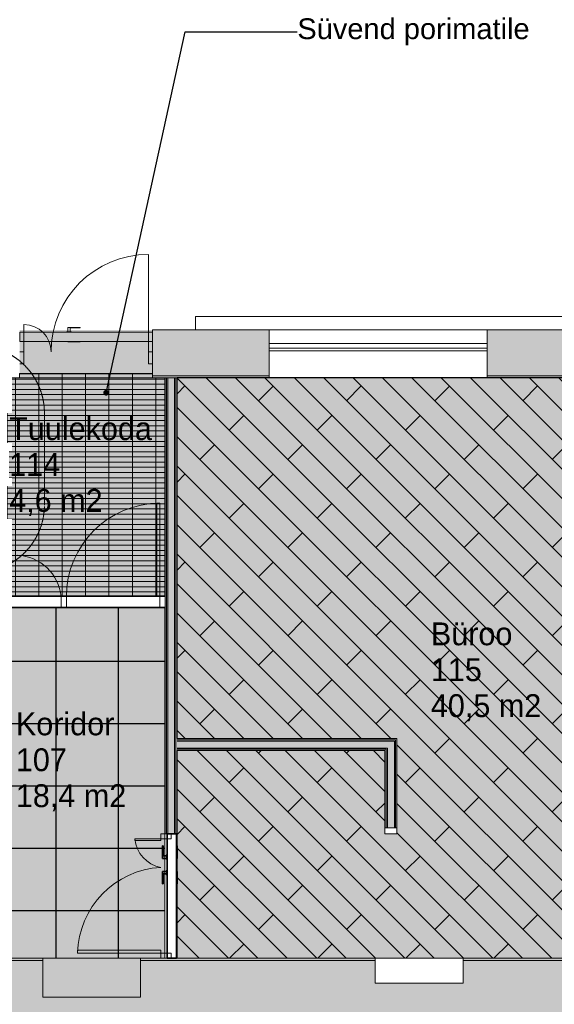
# Model space of a CAD drawing. Header units: millimetres. Extents: x -440702 to -371925, y -30725 to 14204.
# Tile 241 of 256: x -422059 to -416913, y -12770 to -3290. Entities that reach past the tile are written whole.
import ezdxf
from ezdxf.enums import TextEntityAlignment as Align

# ---------------------------------------------------------------- set-up
doc = ezdxf.new("R2010")
doc.units = ezdxf.units.MM
doc.header["$MEASUREMENT"] = 0
for name, pattern in [('Dashed', [564.444447, 282.222223, -282.222223]), ('Hidden Line', [391.222223, 282.222223, -109]), ('v1', [2800, 1000, -400, 0, -400, 1000, 0])]:
    doc.linetypes.add(name, pattern=pattern)
for name, color, linetype in [('A-AREA.IFC Model', 7, 'Continuous'), ('New_A-FLOR.IFC Model', 7, 'Continuous'), ('New_A-WALL.IFC Model', 7, 'Continuous'), ('New_I-WALL.IFC Model', 7, 'Continuous'), ('SA viimistlus_põrand', 7, 'Continuous')]:
    doc.layers.add(name, color=color, linetype=linetype)
for name, color, linetype, lineweight in [('ARCHICAD Zone Stamps_Pen_No__1', 7, 'Continuous', 13), ('New_A-13-UKS_Pen_No__1', 7, 'Continuous', 13), ('New_A-13-UKS_Pen_No__250', 7, 'Continuous', 13), ('New_A-WALL.IFC Model_Pen_No__1', 7, 'Continuous', 13), ('New_ARCHICAD Doors_Pen_No__1', 7, 'Continuous', 13), ('New_ARCHICAD Doors_Pen_No__22', 255, 'Continuous', 35), ('New_ARCHICAD Windows_Pen_No__1', 7, 'Continuous', 13), ('New_I-WALL.IFC Model_Pen_No__1', 7, 'Continuous', 13), ('New_I-WALL.IFC Model_Pen_No__23', 7, 'Continuous', 13), ('SA viimistlus_põrand_Pen_No__1', 7, 'Continuous', 13), ('SA viimistlus_põrand_Pen_No__42', 8, 'Continuous', 25)]:
    doc.layers.add(name, color=color, linetype=linetype, lineweight=lineweight)
for name, color, linetype, lineweight, true_color in [('New_A-FLOR.IFC Model_Pen_No__89', 7, 'Continuous', 20, 0x71cebe), ('New_A-WALL.IFC Model_Pen_No__160', 7, 'Continuous', 0, 0xe8e8e8), ('New_I-WALL.IFC Model_Pen_No__160', 7, 'Continuous', 0, 0xe8e8e8), ('SA viimistlus_põrand_Pen_No__2', 7, 'Continuous', 15, 0x444444), ('SA viimistlus_põrand_Pen_No__66', 7, 'Continuous', 20, 0x5555ff)]:
    doc.layers.add(name, color=color, linetype=linetype, lineweight=lineweight, true_color=true_color)
doc.styles.add('GENERATED_STYLE_1', font='txt')
doc.styles.add('GENERATED_STYLE_2', font='txt')
doc.dimstyles.new('GENERATED_STYLE__1', dxfattribs={"dimtxt": 0.18, "dimasz": 109.44, "dimexe": 0.18, "dimexo": 0.0625, "dimgap": 0.09, "dimtad": 0, "dimtih": 1, "dimtoh": 1, "dimdec": 4, "dimzin": 0, "dimdsep": 46, "dimcen": 0.09, "dimadec": 0, "dimazin": 0, "dimtfac": 1, "dimtdec": 4, "dimtmove": 0, "dimatfit": 3, "dimldrblk": 'ARROWHEAD_11', "dimfxl": 1, "dimtolj": 1, "dimtzin": 0, "dimarcsym": 0})

# ---------------------------------------------------------------- blocks, each defined once
blk = doc.blocks.new('Slab_2_1', base_point=(-432166.9, -6737.5))
at = {"layer": 'New_A-FLOR.IFC Model_Pen_No__89', "color": 123, "linetype": 'Continuous', "lineweight": 20, "true_color": 0x71cebe, "flags": 128}
blk.add_lwpolyline([(-432166.9, -6737.5), (-432166.9, -12327.5), (-405154.3, -12327.5), (-405154.3, -6737.5)], close=True, dxfattribs=at)
blk = doc.blocks.new('Slab_4_1', base_point=(-405155.3, -12327.5))
at = {"layer": 'New_A-FLOR.IFC Model_Pen_No__89', "color": 123, "linetype": 'Dashed', "lineweight": 20, "true_color": 0x71cebe, "flags": 128}
blk.add_lwpolyline([(-405155.3, -12327.5), (-405155.3, -6737.5), (-432166.8, -6737.5), (-432166.4, -10127.5), (-431616.9, -10127.5), (-431616.9, -12327.5)], close=True, dxfattribs=at)
blk = doc.blocks.new('Büroo_115_4_1', base_point=(-418101.1, -9042.6))
at = {"layer": 'A-AREA.IFC Model', "linetype": 'Continuous', "lineweight": 0, "true_color": 0xffe8e8}
blk.add_hatch(color=7, dxfattribs=at).paths.add_polyline_path([(-420544.5, -12327.5), (-418941.7, -12327.5), (-410397.2, -12327.5), (-408281.8, -12327.5), (-408281.8, -11117.5), (-410906.8, -11117.5), (-411022.8, -11117.5), (-414529.5, -11127.5), (-414529.5, -10327.5), (-416529.5, -10327.5), (-416529.5, -11127.5), (-416645.5, -11127.5), (-416645.5, -10211.5), (-414529.5, -10211.5), (-414528.4, -6737.5), (-420544.5, -6737.5), (-420544.5, -8895), (-420544.5, -10211.5), (-418428.5, -10211.5), (-418428.5, -11127.5), (-418544.5, -11127.5), (-418544.5, -10327.5), (-420544.5, -10327.5)])
at = {"layer": 'ARCHICAD Zone Stamps_Pen_No__1', "color": 7, "lineweight": 13, "style": 'GENERATED_STYLE_1'}
for tag, p in [('ROOM_NAME', (-418101.1, -9092.9)), ('ROOM_NUMBER', (-418101.1, -9438.6)), ('AC_TextStyle_1', (-418101.1, -9784.3))]:
    blk.add_attdef(tag, text='', height=220, dxfattribs=at).set_placement(p, align=Align.TOP_LEFT)
blk = doc.blocks.new('Koridor_107_9_1', base_point=(-422096.4, -9909.7))
at = {"layer": 'A-AREA.IFC Model', "linetype": 'Continuous', "lineweight": 0, "true_color": 0xffffff}
for points in [[(-430491.2, -12327.5), (-427781.7, -12327.5), (-424773.7, -12327.5), (-421857.7, -12327.5), (-420660.5, -12327.5), (-420660.5, -10269.5), (-420660.5, -8953), (-422160.5, -8953), (-422160.5, -10826.2), (-425622, -10826.2), (-425623.6, -10826.2), (-425703.6, -10826.2), (-427588.8, -10826.2), (-429438.2, -10826.2), (-429438.2, -11227.5), (-430491.2, -11227.5)], [(-425473.3, -10826.2), (-424573.3, -10826.2), (-424573.3, -10710.2), (-425473.3, -10710.2)], [(-430472.8, -11227.5), (-429572.8, -11227.5), (-429572.8, -11111.5), (-430472.8, -11111.5)], [(-429472.4, -12877.5), (-428442.4, -12877.5), (-428442.4, -12327.5), (-429472.4, -12327.5)], [(-421837.8, -12877.5), (-420897.2, -12877.5), (-420897.2, -12327.5), (-421837.8, -12327.5)]]:
    blk.add_hatch(color=7, dxfattribs=at).paths.add_polyline_path(points)
at = {"layer": 'ARCHICAD Zone Stamps_Pen_No__1', "color": 7, "lineweight": 13, "style": 'GENERATED_STYLE_1'}
for tag, p in [('ROOM_NAME', (-422096.4, -9960)), ('ROOM_NUMBER', (-422096.4, -10305.7)), ('ROOM_AREA', (-422096.4, -10651.4))]:
    blk.add_attdef(tag, text='', height=220, dxfattribs=at).set_placement(p, align=Align.TOP_LEFT)
blk = doc.blocks.new('Tuulekoda_114_16_1', base_point=(-422160.6, -7067.1))
at = {"layer": 'A-AREA.IFC Model', "linetype": 'Continuous', "lineweight": 0, "true_color": 0xffffff}
for points in [[(-420780.5, -6277.5), (-422060.5, -6277.5), (-422060.5, -6737.5), (-420780.5, -6737.5)], [(-420660.5, -6737.5), (-422780.5, -6737.5), (-422780.5, -8187.5), (-422160.5, -8187.5), (-422160.5, -8837), (-420660.5, -8837)]]:
    blk.add_hatch(color=7, dxfattribs=at).paths.add_polyline_path(points)
at = {"layer": 'ARCHICAD Zone Stamps_Pen_No__1', "color": 7, "lineweight": 13, "style": 'GENERATED_STYLE_1'}
for tag, p in [('ROOM_NAME', (-422160.6, -7117.3)), ('ROOM_NUMBER', (-422160.6, -7463.1)), ('ROOM_AREA', (-422160.6, -7808.8))]:
    blk.add_attdef(tag, text='', height=220, dxfattribs=at).set_placement(p, align=Align.TOP_LEFT)
blk = doc.blocks.new('Slab_9_1', base_point=(-430491.4, -11227.5))
at = {"layer": 'SA viimistlus_põrand_Pen_No__42', "linetype": 'Continuous', "lineweight": 25}
h = blk.add_hatch(dxfattribs=at)
h.set_pattern_fill('Grid_60x60__2__0001', color=8, style=0, pattern_type=2)
h.set_pattern_definition([(0, (-421708.2, -11866.9), (0, 600), []), (90, (-421708.2, -11866.9), (-600, 0), [])])
h.paths.add_polyline_path([(-430491.4, -11227.5), (-430491.4, -12327.2), (-420660.6, -12327.5), (-420660.6, -8945), (-422160.6, -8945), (-422160.6, -10825.4), (-429438.5, -10827.5), (-429438.3, -11227.5)])
at = {"layer": 'SA viimistlus_põrand_Pen_No__1', "color": 7, "linetype": 'Continuous', "lineweight": 13, "flags": 128}
blk.add_lwpolyline([(-430491.4, -11227.5), (-429438.3, -11227.5), (-429438.5, -10827.5), (-422160.6, -10825.4), (-422160.6, -8945), (-420660.6, -8945), (-420660.6, -12327.5), (-430491.4, -12327.2)], close=True, dxfattribs=at)
blk = doc.blocks.new('Slab_29_1', base_point=(-418544.6, -10327.5))
at = {"layer": 'SA viimistlus_põrand_Pen_No__66', "linetype": 'Continuous', "lineweight": 20, "true_color": 0x5555ff}
h = blk.add_hatch(dxfattribs=at)
h.set_pattern_fill('Tile_100x25_0001', color=173, style=0, pattern_type=2)
h.set_pattern_definition([(135, (-414529, -10211.49), (141.4214, 141.4214), []), (225, (-414529, -10211.5), (-848.53, 848.53), [200, -200]), (225, (-415094.7, -9928.6), (-848.53, 848.53), [200, -200])])
h.paths.add_polyline_path([(-418544.6, -10327.5), (-420544.6, -10327.5), (-420544.6, -12327.5), (-408282, -12327.5), (-408282, -6737.5), (-410909.9, -6737.5), (-410909.9, -11127.5), (-411025.9, -11127.5), (-411025.9, -6737.5), (-414413.5, -6737.5), (-414413.5, -11127.5), (-414529.5, -11127.5), (-414529.5, -10327.5), (-416529.5, -10327.5), (-416529.5, -11127.5), (-416645.5, -11127.5), (-416645.5, -10211.5), (-414529, -10211.5), (-414529, -6735), (-420544.6, -6735), (-420544.6, -10211.5), (-418428.6, -10211.5), (-418428.6, -11127.5), (-418544.6, -11127.5)])
at = {"layer": 'SA viimistlus_põrand_Pen_No__1', "color": 7, "linetype": 'Continuous', "lineweight": 13, "flags": 128}
blk.add_lwpolyline([(-418544.6, -10327.5), (-418544.6, -11127.5), (-418428.6, -11127.5), (-418428.6, -10211.5), (-420544.6, -10211.5), (-420544.6, -6735), (-414529, -6735), (-414529, -10211.5), (-416645.5, -10211.5), (-416645.5, -11127.5), (-416529.5, -11127.5), (-416529.5, -10327.5), (-414529.5, -10327.5), (-414529.5, -11127.5), (-414413.5, -11127.5), (-414413.5, -6737.5), (-411025.9, -6737.5), (-411025.9, -11127.5), (-410909.9, -11127.5), (-410909.9, -6737.5), (-408282, -6737.5), (-408282, -12327.5), (-420544.6, -12327.5), (-420544.6, -10327.5)], close=True, dxfattribs=at)
blk = doc.blocks.new('Opening_6_1')
at = {"layer": 'New_I-WALL.IFC Model_Pen_No__1', "color": 7, "linetype": 'Continuous', "lineweight": 13, "flags": 128}
blk.add_lwpolyline([(-417790.5, -12327.5), (-418636, -12327.5)], dxfattribs=at)
at = {"layer": 'New_I-WALL.IFC Model_Pen_No__23', "color": 7, "linetype": 'Continuous', "lineweight": 13, "flags": 128}
for points in [[(-418636, -12327.5), (-418636, -12347.5)], [(-418636, -12347.5), (-418636, -12566.1)], [(-417790.5, -12347.5), (-417790.5, -12327.5)], [(-417790.5, -12566.1), (-417790.5, -12347.5)], [(-418636, -12566.1), (-417790.5, -12566.1)]]:
    blk.add_lwpolyline(points, dxfattribs=at)
blk = doc.blocks.new('Opening_7_1')
at = {"layer": 'New_I-WALL.IFC Model_Pen_No__1', "color": 7, "linetype": 'Continuous', "lineweight": 13, "flags": 128}
for points in [[(-420896.2, -12327.5), (-421836.8, -12327.5)], [(-420896.2, -12347.5), (-420896.2, -12327.5)], [(-420896.2, -12700.2), (-420896.2, -12347.5)]]:
    blk.add_lwpolyline(points, dxfattribs=at)
at = {"layer": 'New_I-WALL.IFC Model_Pen_No__23', "color": 7, "linetype": 'Continuous', "lineweight": 13, "flags": 128}
for points in [[(-421836.8, -12327.5), (-421836.8, -12347.5)], [(-421836.8, -12347.5), (-421836.8, -12700.2)], [(-421836.8, -12700.2), (-420896.2, -12700.2)]]:
    blk.add_lwpolyline(points, dxfattribs=at)
blk = doc.blocks.new('Wall_34_1', base_point=(-420896.2, -12602.5))
at = {"layer": 'New_I-WALL.IFC Model_Pen_No__160', "linetype": 'Continuous', "lineweight": 0, "true_color": 0x747474}
for points in [[(-420896.2, -12327.5), (-420896.2, -12347.5), (-418636, -12347.5), (-418636, -12327.5)], [(-420896.2, -12347.5), (-420896.2, -12857.5), (-409838.2, -12857.5), (-409838.2, -12347.5), (-417790.5, -12347.5), (-417790.5, -12566.1), (-418636, -12566.1), (-418636, -12347.5)], [(-409838.2, -12327.5), (-417790.5, -12327.5), (-417790.5, -12347.5), (-409838.2, -12347.5)]]:
    blk.add_hatch(color=8, dxfattribs=at).paths.add_polyline_path(points)
at = {"layer": 'New_I-WALL.IFC Model_Pen_No__1', "color": 7, "linetype": 'Continuous', "lineweight": 13}
for p, q in [((-420896.2, -12347.5), (-418636, -12347.5)), ((-417790.5, -12347.5), (-409838.2, -12347.5))]:
    blk.add_line(p, q, dxfattribs=at)
at = {"layer": 'New_I-WALL.IFC Model_Pen_No__1', "color": 7, "linetype": 'Continuous', "lineweight": 13, "flags": 128}
for points in [[(-418636, -12327.5), (-420896.2, -12327.5)], [(-409838.2, -12327.5), (-417790.5, -12327.5)]]:
    blk.add_lwpolyline(points, dxfattribs=at)
blk = doc.blocks.new('Door (Wall) 19')
at = {"layer": 'New_ARCHICAD Doors_Pen_No__1', "color": 7, "linetype": 'Continuous', "lineweight": 13}
blk.add_line((515, 0), (515, 1030), dxfattribs=at)
blk.add_arc((515, 0), 1030, 90, 180, dxfattribs=at)
blk = doc.blocks.new('Wall_36_1', base_point=(-432166.1, -12602.5))
at = {"layer": 'New_I-WALL.IFC Model_Pen_No__160', "linetype": 'Continuous', "lineweight": 0, "true_color": 0x747474}
for points in [[(-432166.1, -12327.5), (-432166.1, -12347.5), (-429471.4, -12347.5), (-429471.4, -12327.5)], [(-432166.1, -12347.5), (-432166.1, -12857.5), (-429471.4, -12857.5), (-429471.4, -12347.5)], [(-428441.4, -12327.5), (-428441.4, -12347.5), (-421836.8, -12347.5), (-421836.8, -12327.5)], [(-421836.8, -12347.5), (-428441.4, -12347.5), (-428441.4, -12857.5), (-420896.2, -12857.5), (-420896.2, -12700.2), (-421836.8, -12700.2)], [(-432166.1, -12857.5), (-432166.1, -12877.5), (-429471.4, -12877.5), (-429471.4, -12857.5)], [(-428441.4, -12857.5), (-428441.4, -12877.5), (-420896.2, -12877.5), (-420896.2, -12857.5)]]:
    blk.add_hatch(color=8, dxfattribs=at).paths.add_polyline_path(points)
at = {"layer": 'New_I-WALL.IFC Model_Pen_No__1', "color": 7, "linetype": 'Continuous', "lineweight": 13}
for p, q in [((-432166.1, -12347.5), (-429471.4, -12347.5)), ((-429471.4, -12877.5), (-429471.4, -12327.5)), ((-428441.4, -12877.5), (-428441.4, -12327.5)), ((-428441.4, -12347.5), (-421836.8, -12347.5)), ((-432166.1, -12857.5), (-429471.4, -12857.5)), ((-428441.4, -12857.5), (-420896.2, -12857.5))]:
    blk.add_line(p, q, dxfattribs=at)
at = {"layer": 'New_I-WALL.IFC Model_Pen_No__1', "color": 7, "linetype": 'Continuous', "lineweight": 13, "flags": 128}
for points in [[(-429471.4, -12327.5), (-432166.1, -12327.5)], [(-421836.8, -12327.5), (-428441.4, -12327.5)], [(-432166.1, -12877.5), (-429471.4, -12877.5)], [(-428441.4, -12877.5), (-427930.7, -12877.5)], [(-427630.7, -12877.5), (-420896.2, -12877.5)]]:
    blk.add_lwpolyline(points, dxfattribs=at)
at = {"layer": 'New_ARCHICAD Doors_Pen_No__1', "color": 7, "linetype": 'Continuous', "lineweight": 13, "xscale": -1, "zscale": 1000, "rotation": 180}
blk.add_blockref('Door (Wall) 19', (-428956.4, -12877.5), dxfattribs=at)
blk = doc.blocks.new('Window (Wall) 7')
at = {"layer": 'New_ARCHICAD Windows_Pen_No__1', "color": 7, "linetype": 'Continuous', "lineweight": 13}
for p, q in [((1050, -260), (-1050, -260)), ((-1050, -260), (-1050, -285)), ((1050, -285), (1050, -260)), ((-1050, -285), (-1050, -330)), ((-1050, -285), (1050, -285)), ((-1050, -330), (1050, -330)), ((1050, -330), (1050, -285))]:
    blk.add_line(p, q, dxfattribs=at)
blk = doc.blocks.new('Door (Wall) 21')
at = {"layer": 'New_ARCHICAD Doors_Pen_No__1', "color": 7, "linetype": 'Continuous', "lineweight": 13}
for p, q in [((-57.5, 25), (-177.5, 25)), ((-177.5, 25), (-177.5, -18)), ((-152.5, 20), (-57.5, 20)), ((-152.5, -18), (-152.5, 20)), ((-57.5, 20), (-57.5, 25)), ((-640, -20), (640, -20)), ((-640, -110), (-640, -20)), ((-140, -18), (-190, -18)), ((-190, -18), (-190, -20)), ((-140, -20), (-140, -18)), ((640, -20), (640, -110)), ((640, -110), (-640, -110)), ((-177.5, -110), (-177.5, -115)), ((-177.5, -115), (-57.5, -115)), ((-57.5, -115), (-57.5, -110))]:
    blk.add_line(p, q, dxfattribs=at)
blk = doc.blocks.new('Wall_40_1', base_point=(-404954.3, -6507.5))
at = {"layer": 'New_A-WALL.IFC Model_Pen_No__160', "linetype": 'Continuous', "lineweight": 0, "true_color": 0x747474}
for points in [[(-419657.6, -6277.5), (-420779.5, -6277.5), (-420779.5, -6717.5), (-419657.6, -6717.5)], [(-416628.4, -6277.5), (-417557.6, -6277.5), (-417557.6, -6717.5), (-416628.4, -6717.5)], [(-419657.6, -6717.5), (-420779.5, -6717.5), (-420779.5, -6737.5), (-419657.6, -6737.5)], [(-416628.4, -6717.5), (-417557.6, -6717.5), (-417557.6, -6737.5), (-416628.4, -6737.5)]]:
    blk.add_hatch(color=8, dxfattribs=at).paths.add_polyline_path(points)
at = {"layer": 'New_A-WALL.IFC Model_Pen_No__1', "color": 7, "linetype": 'Continuous', "lineweight": 13}
for p, q in [((-420779.5, -6277.5), (-420779.5, -6737.5)), ((-419657.6, -6277.5), (-419657.6, -6737.5)), ((-417557.6, -6277.5), (-419657.6, -6277.5)), ((-417557.6, -6277.5), (-417557.6, -6737.5)), ((-419657.6, -6717.5), (-420779.5, -6717.5)), ((-416628.4, -6717.5), (-417557.6, -6717.5)), ((-419657.6, -6737.5), (-417557.6, -6737.5))]:
    blk.add_line(p, q, dxfattribs=at)
at = {"layer": 'New_A-WALL.IFC Model_Pen_No__1', "color": 7, "linetype": 'Continuous', "lineweight": 13, "flags": 128}
for points in [[(-419657.6, -6277.5), (-420779.5, -6277.5)], [(-416628.4, -6277.5), (-417557.6, -6277.5)], [(-420779.5, -6737.5), (-419657.6, -6737.5)], [(-417557.6, -6737.5), (-416628.4, -6737.5)]]:
    blk.add_lwpolyline(points, dxfattribs=at)
at = {"layer": 'New_ARCHICAD Doors_Pen_No__1', "color": 7, "linetype": 'Continuous', "lineweight": 13, "zscale": 1000}
blk.add_blockref('Door (Wall) 21', (-421419.5, -6277.5), dxfattribs=at)
at = {"layer": 'New_ARCHICAD Windows_Pen_No__1', "color": 7, "linetype": 'Continuous', "lineweight": 13, "zscale": 1000, "rotation": 180}
blk.add_blockref('Window (Wall) 7', (-418607.6, -6737.5), dxfattribs=at)
blk = doc.blocks.new('Door (Wall) 41')
at = {"layer": 'New_ARCHICAD Doors_Pen_No__22', "color": 255, "linetype": 'Continuous', "lineweight": 35}
for p, q in [((237.5, 25), (117.5, 25)), ((117.5, 25), (117.5, 20)), ((117.5, 20), (212.5, 20)), ((212.5, 20), (212.5, -18)), ((237.5, -18), (237.5, 25)), ((482.5, 25), (362.5, 25)), ((362.5, 25), (362.5, -18)), ((387.5, 20), (482.5, 20)), ((387.5, -18), (387.5, 20)), ((482.5, 20), (482.5, 25)), ((-600, -20), (600, -20)), ((-600, -110), (-600, -20)), ((200, -18), (200, -20)), ((250, -18), (200, -18)), ((250, -20), (250, -18)), ((400, -18), (350, -18)), ((350, -18), (350, -20)), ((400, -20), (400, -18)), ((600, -20), (600, -110)), ((600, -110), (-600, -110)), ((117.5, -110), (117.5, -115)), ((117.5, -115), (237.5, -115)), ((237.5, -115), (237.5, -110)), ((362.5, -110), (362.5, -115)), ((362.5, -115), (482.5, -115)), ((482.5, -115), (482.5, -110))]:
    blk.add_line(p, q, dxfattribs=at)
blk = doc.blocks.new('Wall_75_1', base_point=(-420601.5, -12327.5))
at = {"layer": 'New_I-WALL.IFC Model_Pen_No__160', "linetype": 'Continuous', "lineweight": 0, "true_color": 0x747474}
for points in [[(-420647, -11127.5), (-420647, -6737.5), (-420659.5, -6737.5), (-420659.5, -11127.5)], [(-420634.5, -11127.5), (-420634.5, -6737.5), (-420647, -6737.5), (-420647, -11127.5)], [(-420568.5, -11127.5), (-420568.5, -6737.5), (-420634.5, -6737.5), (-420634.5, -11127.5)], [(-420556, -11127.5), (-420556, -6737.5), (-420568.5, -6737.5), (-420568.5, -11127.5)], [(-420543.5, -11127.5), (-420543.5, -6737.5), (-420556, -6737.5), (-420556, -11127.5)]]:
    blk.add_hatch(color=8, dxfattribs=at).paths.add_polyline_path(points)
at = {"layer": 'New_I-WALL.IFC Model_Pen_No__1', "color": 7, "linetype": 'Continuous', "lineweight": 13}
for p, q in [((-420647, -11127.5), (-420647, -6737.5)), ((-420634.5, -11127.5), (-420634.5, -6737.5)), ((-420568.5, -11127.5), (-420568.5, -6737.5)), ((-420556, -11127.5), (-420556, -6737.5)), ((-420543.5, -11127.5), (-420659.5, -11127.5))]:
    blk.add_line(p, q, dxfattribs=at)
at = {"layer": 'New_I-WALL.IFC Model_Pen_No__1', "color": 7, "linetype": 'Continuous', "lineweight": 13, "flags": 128}
for points in [[(-420543.5, -6737.5), (-420659.5, -6737.5)], [(-420659.5, -6737.5), (-420659.5, -11127.5)], [(-420543.5, -10211.5), (-420543.5, -6737.5)], [(-420543.5, -11127.5), (-420543.5, -10327.5)], [(-420659.5, -12327.5), (-420543.5, -12327.5)]]:
    blk.add_lwpolyline(points, dxfattribs=at)
at = {"layer": 'New_ARCHICAD Doors_Pen_No__22', "color": 255, "linetype": 'Continuous', "lineweight": 35, "zscale": 1000, "rotation": 90}
blk.add_blockref('Door (Wall) 41', (-420659.5, -11727.5), dxfattribs=at)
blk = doc.blocks.new('Wall_76_1', base_point=(-418485.5, -11069.5))
at = {"layer": 'New_I-WALL.IFC Model_Pen_No__160', "linetype": 'Continuous', "lineweight": 0, "true_color": 0x747474}
for points in [[(-418452.5, -11069.5), (-418452.5, -10236.5), (-418518.5, -10302.5), (-418518.5, -11069.5)], [(-418440, -11069.5), (-418440, -10224), (-418452.5, -10236.5), (-418452.5, -11069.5)], [(-418427.5, -11069.5), (-418427.5, -10211.5), (-418440, -10224), (-418440, -11069.5)], [(-418531, -11069.5), (-418531, -10315), (-418543.5, -10327.5), (-418543.5, -11069.5)], [(-418518.5, -11069.5), (-418518.5, -10302.5), (-418531, -10315), (-418531, -11069.5)]]:
    blk.add_hatch(color=8, dxfattribs=at).paths.add_polyline_path(points)
at = {"layer": 'New_I-WALL.IFC Model_Pen_No__1', "color": 7, "linetype": 'Continuous', "lineweight": 13}
for p, q in [((-418452.5, -11069.5), (-418452.5, -10236.5)), ((-418440, -11069.5), (-418440, -10224)), ((-418531, -11069.5), (-418531, -10315)), ((-418518.5, -11069.5), (-418518.5, -10302.5))]:
    blk.add_line(p, q, dxfattribs=at)
at = {"layer": 'New_I-WALL.IFC Model_Pen_No__1', "color": 7, "linetype": 'Continuous', "lineweight": 13, "flags": 128}
for points in [[(-418427.5, -11069.5), (-418427.5, -10211.5)], [(-418543.5, -10327.5), (-418543.5, -11069.5)], [(-418543.5, -11069.5), (-418427.5, -11069.5)]]:
    blk.add_lwpolyline(points, dxfattribs=at)
blk = doc.blocks.new('Wall_77_1', base_point=(-420601.5, -10269.5))
at = {"layer": 'New_I-WALL.IFC Model_Pen_No__160', "linetype": 'Continuous', "lineweight": 0, "true_color": 0x747474}
for points in [[(-420543.5, -10224), (-418440, -10224), (-418427.5, -10211.5), (-420543.5, -10211.5)], [(-420543.5, -10236.5), (-418452.5, -10236.5), (-418440, -10224), (-420543.5, -10224)], [(-420543.5, -10302.5), (-418518.5, -10302.5), (-418452.5, -10236.5), (-420543.5, -10236.5)], [(-420543.5, -10315), (-418531, -10315), (-418518.5, -10302.5), (-420543.5, -10302.5)], [(-420543.5, -10327.5), (-418543.5, -10327.5), (-418531, -10315), (-420543.5, -10315)]]:
    blk.add_hatch(color=8, dxfattribs=at).paths.add_polyline_path(points)
at = {"layer": 'New_I-WALL.IFC Model_Pen_No__1', "color": 7, "linetype": 'Continuous', "lineweight": 13}
for p, q in [((-420543.5, -10224), (-418440, -10224)), ((-420543.5, -10236.5), (-418452.5, -10236.5)), ((-420543.5, -10302.5), (-418518.5, -10302.5)), ((-420543.5, -10315), (-418531, -10315))]:
    blk.add_line(p, q, dxfattribs=at)
at = {"layer": 'New_I-WALL.IFC Model_Pen_No__1', "color": 7, "linetype": 'Continuous', "lineweight": 13, "flags": 128}
for points in [[(-418427.5, -10211.5), (-420543.5, -10211.5)], [(-420543.5, -10327.5), (-418543.5, -10327.5)]]:
    blk.add_lwpolyline(points, dxfattribs=at)
blk = doc.blocks.new('Wall 1')
at = {"layer": 'New_A-WALL.IFC Model_Pen_No__1', "color": 7, "linetype": 'Continuous', "lineweight": 13}
for p, q in [((31731.9, 12870.1), (16890.2, 12870.1)), ((16890.2, 12870.1), (16890.2, 12740.1)), ((16890.2, 12740.1), (31731.9, 12740.1))]:
    blk.add_line(p, q, dxfattribs=at)
blk = doc.blocks.new('Detail_1_1', base_point=(-422466.9, -7584.6))
at = {"layer": 'SA viimistlus_põrand_Pen_No__1', "color": 7, "linetype": 'Continuous', "lineweight": 13}
for p, q in [((-426991.8, -4707.4), (-425491.8, -4707.4)), ((-423991.8, -4707.4), (-425491.8, -4707.4)), ((-423991.8, -4707.4), (-422816.3, -6533.7))]:
    blk.add_line(p, q, dxfattribs=at)
at = {"layer": 'SA viimistlus_põrand_Pen_No__2', "color": 250, "linetype": 'v1', "lineweight": 15, "true_color": 0x444444}
for p, q in [((-423112.5, -7076.5), (-423112.5, -7963.2)), ((-421821.4, -7963.2), (-421821.4, -7076.5))]:
    blk.add_line(p, q, dxfattribs=at)
for centre, start, end in [((-422466.9, -7076.5), 90, 180), ((-422466.9, -7076.5), 0, 90), ((-422466.9, -7963.2), 180, 270), ((-422466.9, -7963.2), 270, 0)]:
    blk.add_arc(centre, 645.6, start, end, dxfattribs=at)
for p in [(-422466.9, -6431), (-422466.9, -8608.8)]:
    blk.add_point(p, dxfattribs=at)
at = {"layer": 'SA viimistlus_põrand_Pen_No__1', "color": 7, "lineweight": 13, "char_height": 200, "style": 'GENERATED_STYLE_1'}
for s, insert, attachment_point in [('\\A1;{\\pql;\\fArial|b0|i0|c0|p34;SÕLM 1}', (-426744.7, -4642.2), 7), ('\\A1;{\\pql;\\fArial|b0|i0|c0|p34;}', (-426241.8, -4707.4), 1)]:
    blk.add_mtext(s, dxfattribs=dict(at, insert=insert, attachment_point=attachment_point))
blk = doc.blocks.new('ARROWHEAD_11')
at = {"color": 0, "linetype": 'Continuous', "lineweight": 0}
blk.add_line((0, 0), (-1, 0), dxfattribs=at)
at = {"color": 0, "linetype": 'Continuous', "lineweight": 0, "const_width": 0.25, "flags": 128}
blk.add_lwpolyline([(-0.125, 0, 1), (0.125, 0, 1)], format="xyb", close=True, dxfattribs=at)

msp = doc.modelspace()

# ---------------------------------------------------------------- hatches: boundary and pattern name
at = {"layer": 'SA viimistlus_põrand_Pen_No__1', "linetype": 'Continuous', "lineweight": 13}
h = msp.add_hatch(dxfattribs=at)
h.set_pattern_fill('Brick___Stack_Bond_0001', style=0, pattern_type=2)
h.set_pattern_definition([(0, (0, 0), (0, 50), []), (90, (0, 0), (-225, 0), [])])
h.paths.add_polyline_path([(-420660.6, -8845), (-420660.6, -6737.5), (-420780.6, -6737.5), (-420780.6, -6695.2), (-422060.6, -6695.2), (-422060.6, -6737.5), (-422180.6, -6737.5), (-422180.6, -8845)])

# ---------------------------------------------------------------- linework, layer by layer
at = {"layer": 'A-AREA.IFC Model', "color": 7, "linetype": 'Continuous', "lineweight": 0, "true_color": 0xffffff, "flags": 128}
for points in [[(-420660.5, -6737.5), (-422780.5, -6737.5), (-422780.5, -8187.5), (-422160.5, -8187.5), (-422160.5, -8837), (-420660.5, -8837)], [(-430491.2, -12327.5), (-427781.7, -12327.5), (-424773.7, -12327.5), (-421857.7, -12327.5), (-420660.5, -12327.5), (-420660.5, -10269.5), (-420660.5, -8953), (-422160.5, -8953), (-422160.5, -10826.2), (-425622, -10826.2), (-425623.6, -10826.2), (-425703.6, -10826.2), (-427588.8, -10826.2), (-429438.2, -10826.2), (-429438.2, -11227.5), (-430491.2, -11227.5)]]:
    msp.add_lwpolyline(points, close=True, dxfattribs=at)
at = {"layer": 'A-AREA.IFC Model', "color": 7, "linetype": 'Continuous', "lineweight": 0, "true_color": 0xffe8e8, "flags": 128}
msp.add_lwpolyline([(-420544.5, -12327.5), (-418941.7, -12327.5), (-410397.2, -12327.5), (-408281.8, -12327.5), (-408281.8, -11117.5), (-410906.8, -11117.5), (-411022.8, -11117.5), (-414529.5, -11127.5), (-414529.5, -10327.5), (-416529.5, -10327.5), (-416529.5, -11127.5), (-416645.5, -11127.5), (-416645.5, -10211.5), (-414529.5, -10211.5), (-414528.4, -6737.5), (-420544.5, -6737.5), (-420544.5, -8895), (-420544.5, -10211.5), (-418428.5, -10211.5), (-418428.5, -11127.5), (-418544.5, -11127.5), (-418544.5, -10327.5), (-420544.5, -10327.5)], close=True, dxfattribs=at)
at = {"layer": 'New_A-13-UKS_Pen_No__1', "color": 7, "linetype": 'Continuous', "lineweight": 13}
for points in [[(-420709.5, -8845), (-420739.5, -8845), (-420739.5, -7945), (-420709.5, -7945)], [(-421609.5, -8845.1), (-421659.5, -8845.1), (-421659.5, -8945.1), (-421609.5, -8945.1)], [(-420659.5, -8845), (-420709.5, -8845), (-420709.5, -8945), (-420659.5, -8945)]]:
    msp.add_lwpolyline(points, close=True, dxfattribs=at)
for centre, radius, start, end in [((-420709.5, -8845), 900, 90.00166, 180.00166), ((-422106.4, -8893.8), 449.6, 6.22715, 86.56065)]:
    msp.add_arc(centre, radius, start, end, dxfattribs=at)
at = {"layer": 'New_A-13-UKS_Pen_No__250', "color": 7, "linetype": 'Continuous', "lineweight": 13}
for p, q in [((-420819.1, -6487.5), (-420819.1, -5549.5)), ((-422019.1, -6487.5), (-422019.1, -6225.5)), ((-422019.1, -6602.5), (-422019.1, -6487.5)), ((-420819.1, -6487.5), (-420819.1, -6602.5)), ((-420819.1, -6602.5), (-420779.1, -6602.5))]:
    msp.add_line(p, q, dxfattribs=at)
at = {"layer": 'New_A-13-UKS_Pen_No__250', "color": 7, "linetype": 'Hidden Line', "lineweight": 13}
for p, q in [((-422019.1, -6487.5), (-422059.1, -6487.5)), ((-420779.1, -6487.5), (-420819.1, -6487.5)), ((-422059.1, -6602.5), (-422019.1, -6602.5))]:
    msp.add_line(p, q, dxfattribs=at)
at = {"layer": 'New_A-13-UKS_Pen_No__250', "color": 7, "linetype": 'Continuous', "lineweight": 13}
for points in [[(-420701.4, -11177.5), (-420701.4, -11192.5), (-420951.4, -11192.5), (-420951.4, -11177.5)], [(-420601.4, -11127.5), (-420601.4, -11177.5), (-420701.4, -11177.5), (-420701.4, -11127.5)], [(-420701.5, -12277.5), (-420701.5, -12247.5), (-421501.5, -12247.5), (-421501.5, -12277.5)], [(-420601.5, -12327.5), (-420601.5, -12277.5), (-420701.5, -12277.5), (-420701.5, -12327.5)]]:
    msp.add_lwpolyline(points, close=True, dxfattribs=at)
for centre, radius, start, end in [((-420819.1, -6487.5), 938, 90, 180), ((-422019.1, -6487.5), 262, 0, 90), ((-420640.8, -11146.2), 312.2, 185.75076, 258.7941), ((-420657.1, -12295.8), 844.5, 93.00683, 178.75266)]:
    msp.add_arc(centre, radius, start, end, dxfattribs=at)
at = {"layer": 'SA viimistlus_põrand_Pen_No__2', "color": 250, "linetype": 'Continuous', "lineweight": 15, "true_color": 0x444444, "flags": 128}
msp.add_lwpolyline([(-420660.6, -8845), (-420660.6, -6737.5), (-420780.6, -6737.5), (-420780.6, -6695.2), (-422060.6, -6695.2), (-422060.6, -6737.5), (-422180.6, -6737.5), (-422180.6, -8845)], close=True, dxfattribs=at)

# ---------------------------------------------------------------- block references
at = {"layer": 'A-AREA.IFC Model', "color": 7, "linetype": 'Continuous', "lineweight": 13}
for name, p, values in [('Tuulekoda_114_16_1', (-422160.6, -7067.1), {'ROOM_NAME': 'Tuulekoda', 'ROOM_NUMBER': '114', 'ROOM_AREA': '4,6 m2'}), ('Büroo_115_4_1', (-418101.1, -9042.6), {'AC_TextStyle_1': '40,5 m2', 'ROOM_NAME': 'Büroo', 'ROOM_NUMBER': '115'}), ('Koridor_107_9_1', (-422096.4, -9909.7), {'ROOM_NAME': 'Koridor', 'ROOM_NUMBER': '107', 'ROOM_AREA': '18,4 m2'})]:
    msp.add_blockref(name, p, dxfattribs=at).add_auto_attribs(values)
at = {"layer": 'New_A-FLOR.IFC Model', "color": 123, "linetype": 'Continuous', "lineweight": 20, "true_color": 0x71cebe}
for name, p in [('Slab_2_1', (-432166.9, -6737.5)), ('Slab_4_1', (-405155.3, -12327.5))]:
    msp.add_blockref(name, p, dxfattribs=at)
at = {"layer": 'New_A-WALL.IFC Model', "color": 7, "lineweight": 35}
msp.add_blockref('Wall_40_1', (-404954.3, -6507.5), dxfattribs=at)
at = {"layer": 'New_A-WALL.IFC Model_Pen_No__1', "color": 7, "linetype": 'Continuous', "lineweight": 13, "zscale": 1000}
msp.add_blockref('Wall 1', (-437257.3, -19017.6), dxfattribs=at)
at = {"layer": 'New_I-WALL.IFC Model', "color": 7, "lineweight": 35}
for name, p in [('Wall_75_1', (-420601.5, -12327.5)), ('Wall_77_1', (-420601.5, -10269.5)), ('Wall_76_1', (-418485.5, -11069.5)), ('Wall_36_1', (-432166.1, -12602.5)), ('Wall_34_1', (-420896.2, -12602.5))]:
    msp.add_blockref(name, p, dxfattribs=at)
at = {"layer": 'New_I-WALL.IFC Model', "color": 7, "linetype": 'Continuous', "lineweight": 13}
for name in ['Opening_7_1', 'Opening_6_1']:
    msp.add_blockref(name, (0, 0), dxfattribs=at)
at = {"layer": 'SA viimistlus_põrand', "color": 250, "linetype": 'Continuous', "lineweight": 15, "true_color": 0x444444}
msp.add_blockref('Detail_1_1', (-422466.9, -7584.6), dxfattribs=at)
at = {"layer": 'SA viimistlus_põrand', "color": 7, "linetype": 'Continuous', "lineweight": 13}
for name, p in [('Slab_29_1', (-418544.6, -10327.5)), ('Slab_9_1', (-430491.4, -11227.5))]:
    msp.add_blockref(name, p, dxfattribs=at)

# ---------------------------------------------------------------- texts
at = {"layer": 'SA viimistlus_põrand_Pen_No__1', "color": 7, "linetype": 'Continuous', "lineweight": 13, "insert": (-419386.6, -3407), "char_height": 200, "attachment_point": 4, "style": 'GENERATED_STYLE_2'}
msp.add_mtext('\\A1;{\\pql;\\fArial Baltic|b0|i0|c186|p34;Süvend porimatile}', dxfattribs=at)

# ---------------------------------------------------------------- leaders
at = {"layer": 'SA viimistlus_põrand_Pen_No__1', "color": 7, "linetype": 'Continuous', "lineweight": 13, "annotation_type": 0, "has_hookline": 1, "hookline_direction": 0, "text_width": 2209.8}
msp.add_leader([(-421227.1, -6882), (-420466.6, -3407), (-419386.7, -3407)], dimstyle='GENERATED_STYLE__1', dxfattribs=at)

doc.saveas('drawing.dxf')
